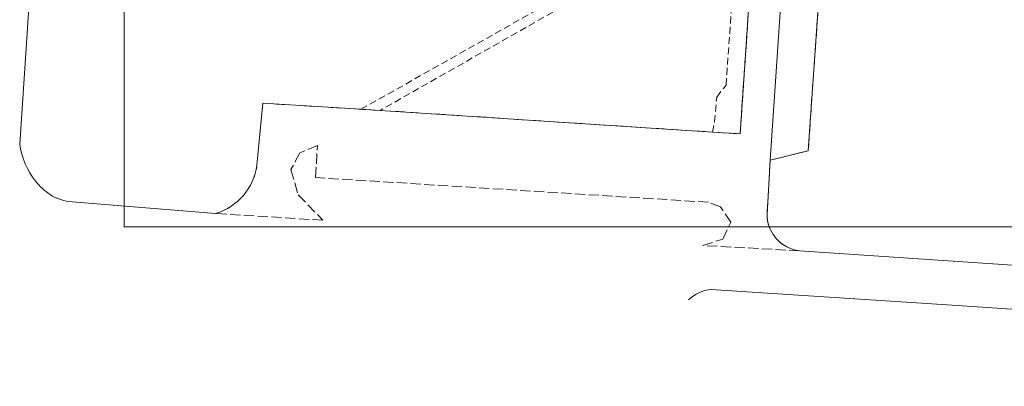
# Model space of a CAD drawing. Extents: x 6567519 to 6569315, y 5583523 to 5585607.
# Tile 8 of 67: x 6568261 to 6568405, y 5583929 to 5583983. Entities that reach past the tile are written whole.
import ezdxf

# ---------------------------------------------------------------- set-up
doc = ezdxf.new("R2010")
doc.units = 0
for name, pattern in [('GAK', [3.5, 2, -0.7, 0.1, -0.7]), ('PRZER2-1', [3, 2, -1]), ('PRZER3-1', [4, 3, -1])]:
    doc.linetypes.add(name, pattern=pattern)
for name, color, linetype, lineweight in [('GSLKRW', 7, 'CONTINUOUS', 25), ('GSSKOA', 7, 'PRZER3-1', 18), ('GSSKOD', 7, 'PRZER2-1', 18), ('siec', 7, 'GAK', 70)]:
    doc.layers.add(name, color=color, linetype=linetype, lineweight=lineweight)

msp = doc.modelspace()

# ---------------------------------------------------------------- linework, layer by layer
at = {"layer": 'GSLKRW', "color": 7, "linetype": 'Continuous', "lineweight": 20, "elevation": 10.18}
for points in [[(6568366.18, 5583966.256), (6568362.14, 5583966.51), (6568313.68, 5583969.67), (6568310.89, 5583969.83), (6568296.58, 5583970.72), (6568295.74, 5583961.67, -0.2921779), (6568289.71, 5583954.65), (6568268.81, 5583956.34, -0.1160008), (6568265.57, 5583957.41, -0.0742397), (6568263.46, 5583959.35, -0.1288751), (6568261.14, 5583964.74), (6568265.58, 5584031.75), (6568268.21, 5584056.6), (6568269.75, 5584068.54), (6568273.31, 5584093.29, -0.4739088), (6568276.89, 5584095.36), (6568330.51, 5584084.83)], [(6568380.27, 5584081.43), (6568383.67, 5584079.42), (6568382.19, 5584056.2), (6568382.02, 5584053.21), (6568379.98, 5584021.47), (6568374.47, 5584019.74), (6568374.23, 5584017), (6568373.62, 5584007.68), (6568379.01, 5584005.59), (6568376.11, 5583963.78), (6568370.56, 5583962.41), (6568370.11, 5583954.51, 0.075999), (6568370.32, 5583953, 0.2946697), (6568374.84, 5583949.22), (6568411.69, 5583946.74, 0.3935011)], [(6568358.663, 5583942.088, -0.1672175), (6568361.96, 5583943.6), (6568396.38, 5583941.36), (6568402.93, 5583940.93), (6568411.48, 5583940.34), (6568422.95, 5583939.56), (6568439.54, 5583938.66), (6568444.68, 5583938.19), (6568449.07, 5583937.92), (6568462.14, 5583937.012), (6568472.97, 5583936.26), (6568476.32, 5583936.13), (6568485.591, 5583935.311), (6568497.176, 5583934.44), (6568503.65, 5583934.16), (6568509.557, 5583933.952), (6568515.01, 5583933.41), (6568521.24, 5583932.63), (6568523.49, 5583932.78), (6568529.09, 5583932.43), (6568534.71, 5583931.94), (6568543.91, 5583931.15), (6568545.21, 5583929.53), (6568545.217, 5583929.489)]]:
    msp.add_lwpolyline(points, format="xyb", dxfattribs=at)
msp.add_lwpolyline([(6568367.29, 5584034.81), (6568368.24, 5584034.25), (6568370.69, 5584032.86), (6568368.49, 5584000.12), (6568366.18, 5583966.256)], dxfattribs=at)
at = {"layer": 'GSLKRW', "color": 1, "linetype": 'Continuous', "lineweight": 20, "elevation": 10.18}
msp.add_lwpolyline([(6568373.62, 5584007.68), (6568370.56, 5583962.41)], dxfattribs=at)
at = {"layer": 'GSSKOA', "color": 7, "linetype": 'PRZER3-1', "lineweight": 20, "ltscale": 0.5, "elevation": 10.18}
msp.add_lwpolyline([(6568379.01, 5584005.59), (6568376.11, 5583963.78), (6568370.56, 5583962.41), (6568370.11, 5583954.51, 0.075999), (6568370.32, 5583953, 0.2946697), (6568374.84, 5583949.22), (6568360.74, 5583950), (6568363.64, 5583950.92), (6568364.82, 5583953.37), (6568363.33, 5583955.64), (6568361.55, 5583956.3), (6568304.29, 5583959.89), (6568304.54, 5583964.56), (6568301.97, 5583963.47), (6568300.69, 5583961.04), (6568301.76, 5583957.36), (6568305.32, 5583953.68), (6568289.71, 5583954.65, 0.2921779), (6568295.74, 5583961.67), (6568296.58, 5583970.72), (6568310.89, 5583969.83), (6568313.68, 5583969.67), (6568362.14, 5583966.51), (6568366.18, 5583966.256), (6568368.49, 5584000.12)], format="xyb", dxfattribs=at)
at = {"layer": 'GSSKOD', "color": 7, "linetype": 'PRZER2-1', "lineweight": 20, "ltscale": 0.5, "elevation": 10.18}
for points in [[(6568364.96, 5583998.79), (6568313.68, 5583969.67), (6568310.89, 5583969.83), (6568364.74, 5584000.19)], [(6568368.49, 5584000.12), (6568366.18, 5583966.256), (6568362.14, 5583966.51), (6568362.44, 5583968), (6568362.77, 5583971.62), (6568364.13, 5583973.36), (6568365.92, 5583998.78)]]:
    msp.add_lwpolyline(points, dxfattribs=at)
at = {"layer": 'siec', "linetype": 'Continuous', "lineweight": 18}
msp.add_lwpolyline([(6568276.363, 5584228.608), (6568690.934, 5584228.608), (6568690.934, 5583952.73), (6568276.363, 5583952.73)], close=True, dxfattribs=at)

doc.saveas('drawing.dxf')
